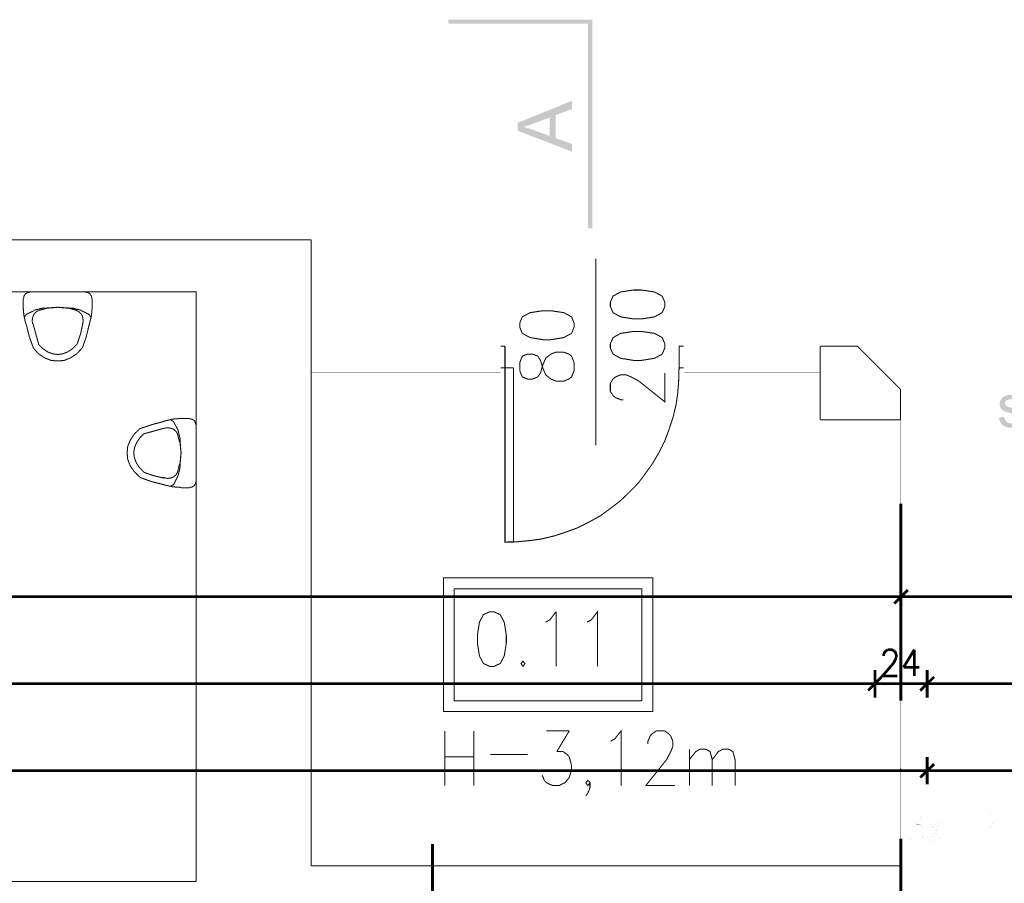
# Model space of a CAD drawing. Header units: millimetres. Extents: x -14047 to 49934, y -21523 to 14989.
# Tile 102 of 201: x 804 to 1256, y 6980 to 7377. Entities that reach past the tile are written whole.
import ezdxf

# ---------------------------------------------------------------- set-up
doc = ezdxf.new("R2010")
doc.units = ezdxf.units.MM
doc.layers.add('H', color=7, linetype='Continuous')
doc.layers.add('P', color=7, linetype='Continuous')

msp = doc.modelspace()

# ---------------------------------------------------------------- hatches: boundary and pattern name
at = {"layer": 'H', "linetype": 'Continuous'}
for points in [[(1000.673, 7375.151), (1000.673, 7377), (1066.899, 7377)], [(1000.673, 7375.151), (1066.899, 7377), (1064.779, 7375.151)], [(1066.899, 7281.148), (1064.779, 7375.151), (1066.899, 7377)], [(1064.779, 7281.148), (1064.779, 7375.151), (1066.899, 7281.148)], [(1047.232, 7323.563), (1047.232, 7332.031), (1040.353, 7329.472), (1039.648, 7329.207), (1038.943, 7328.942), (1038.328, 7328.677), (1037.708, 7328.502), (1037.178, 7328.327), (1036.653, 7328.152), (1036.123, 7327.972), (1035.593, 7327.797), (1035.153, 7327.622), (1032.509, 7329.562), (1057.55, 7339.79), (1057.55, 7335.996), (1049.966, 7333.086)], [(1057.55, 7316.334), (1032.509, 7325.947), (1032.509, 7329.562), (1035.153, 7327.622), (1035.768, 7327.532), (1036.298, 7327.442), (1036.918, 7327.267), (1037.533, 7327.092), (1038.063, 7326.917), (1038.678, 7326.737), (1039.298, 7326.562), (1039.828, 7326.297), (1047.232, 7323.563), (1049.966, 7333.086), (1049.966, 7322.593), (1057.55, 7319.858)], [(1262.663, 7200.194), (1262.573, 7200.639), (1262.398, 7201.079), (1262.133, 7201.519), (1261.868, 7201.784), (1261.428, 7202.139), (1260.988, 7202.314), (1260.548, 7202.399), (1260.018, 7202.489), (1259.488, 7202.579), (1254.729, 7202.579), (1254.994, 7203.019), (1255.344, 7203.284), (1255.699, 7203.549), (1256.049, 7203.814), (1256.404, 7203.989), (1256.934, 7204.164), (1257.199, 7204.254), (1257.723, 7204.429), (1258.168, 7204.429), (1258.608, 7204.519), (1259.138, 7204.519), (1259.313, 7204.519), (1259.843, 7204.519), (1260.373, 7204.519), (1260.898, 7204.429), (1261.343, 7204.344), (1261.783, 7204.254), (1262.223, 7204.079), (1262.838, 7203.899), (1263.283, 7203.634), (1263.723, 7203.369), (1263.988, 7203.019), (1264.253, 7202.754), (1264.518, 7202.399), (1264.692, 7201.959), (1264.867, 7201.519), (1264.957, 7201.079), (1265.132, 7200.459)], [(1264.692, 7191.29), (1259.753, 7191.465), (1260.373, 7191.465), (1260.898, 7191.555), (1261.343, 7191.645), (1261.783, 7191.82), (1262.133, 7191.995), (1262.313, 7192.085), (1262.663, 7192.525), (1262.928, 7192.875), (1263.103, 7193.32), (1263.103, 7193.76), (1263.018, 7194.2), (1262.838, 7194.64), (1262.573, 7194.905), (1262.133, 7195.17), (1261.783, 7195.345), (1261.428, 7195.435), (1260.813, 7195.61), (1259.928, 7195.875), (1259.223, 7196.05), (1258.608, 7196.23), (1258.078, 7196.405), (1257.638, 7196.495), (1257.199, 7196.67), (1256.754, 7196.845), (1256.489, 7196.935), (1256.139, 7197.02), (1255.699, 7197.285), (1255.344, 7197.55), (1254.994, 7197.904), (1254.639, 7198.254), (1254.549, 7198.434), (1254.374, 7198.874), (1254.199, 7199.314), (1254.109, 7199.754), (1254.024, 7200.284), (1254.024, 7200.904), (1254.109, 7201.344), (1254.284, 7201.784), (1254.464, 7202.224), (1254.729, 7202.579), (1259.488, 7202.579), (1258.958, 7202.489), (1258.343, 7202.489), (1257.903, 7202.314), (1257.548, 7202.224), (1257.199, 7202.049), (1256.754, 7201.609), (1256.489, 7201.254), (1256.404, 7200.814), (1256.489, 7200.194), (1256.669, 7199.844), (1257.019, 7199.489), (1257.458, 7199.224), (1257.638, 7199.139), (1257.903, 7199.049), (1258.253, 7198.964), (1259.313, 7198.699), (1259.843, 7198.519), (1260.458, 7198.344), (1260.988, 7198.169), (1261.603, 7197.994), (1262.048, 7197.904), (1262.488, 7197.73), (1262.838, 7197.64), (1263.193, 7197.465), (1263.458, 7197.375), (1263.898, 7197.2), (1264.253, 7196.935), (1264.692, 7196.58), (1264.957, 7196.23), (1265.042, 7196.05), (1265.307, 7195.7), (1265.487, 7195.26), (1265.572, 7194.82), (1265.662, 7194.29), (1265.662, 7194.025), (1265.572, 7193.495), (1265.572, 7193.055), (1265.397, 7192.615), (1265.222, 7192.17), (1264.957, 7191.73)], [(1259.843, 7189.441), (1259.223, 7189.441), (1258.693, 7189.441), (1258.168, 7189.526), (1257.638, 7189.616), (1257.199, 7189.791), (1256.754, 7189.881), (1256.404, 7190.056), (1255.964, 7190.231), (1255.699, 7190.495), (1255.519, 7190.585), (1255.169, 7190.85), (1254.904, 7191.2), (1254.549, 7191.555), (1254.374, 7191.995), (1254.109, 7192.35), (1253.934, 7192.79), (1253.759, 7193.32), (1253.669, 7193.845), (1253.579, 7194.025), (1256.049, 7194.465), (1256.139, 7193.935), (1256.314, 7193.495), (1256.489, 7193.055), (1256.754, 7192.7), (1257.019, 7192.35), (1257.548, 7191.995), (1257.903, 7191.73), (1258.343, 7191.645), (1258.783, 7191.555), (1259.313, 7191.465), (1259.753, 7191.465), (1264.692, 7191.29), (1264.338, 7190.935), (1263.988, 7190.67), (1263.548, 7190.41), (1263.193, 7190.146), (1262.838, 7189.966), (1262.398, 7189.881), (1261.958, 7189.701), (1261.518, 7189.616), (1261.078, 7189.526), (1260.548, 7189.441), (1260.018, 7189.441)], [(1208.43, 7031.767), (1208.165, 7032.297), (1208.345, 7032.737), (1208.785, 7032.737), (1209.135, 7032.297), (1208.96, 7031.767)]]:
    msp.add_hatch(color=256, dxfattribs=at).paths.add_polyline_path(points)

# ---------------------------------------------------------------- linework, layer by layer
at = {"layer": 'P'}
for points, const_width in [([(379.692, 7275.769), (937.621, 7275.769)], 0.475), ([(937.621, 7275.769), (937.621, 6988.028)], 0.475), ([(1068.399, 7181.327), (1068.399, 7267.215)], 0.475), ([(884.799, 6980.889), (884.799, 7251.872), (788.772, 7251.872), (788.772, 7231.855), (763.64, 7231.855)], 0.475), ([(805.259, 7248.788), (805.259, 7244.993)], 0.475), ([(808.259, 7251.697), (807.199, 7251.517), (806.229, 7250.902), (805.614, 7249.932), (805.434, 7248.788)], 0.475), ([(834.005, 7251.872), (808.259, 7251.872)], 0.475), ([(836.83, 7248.788), (836.655, 7249.932), (836.035, 7250.902), (835.065, 7251.517), (834.005, 7251.697)], 0.475), ([(837.005, 7244.993), (837.005, 7248.788)], 0.475), ([(1079.862, 7251.872), (1076.333, 7249.932), (1075.098, 7247.108)], 0.475), ([(1085.857, 7252.752), (1079.862, 7251.872)], 0.475), ([(1089.386, 7252.752), (1085.857, 7252.752)], 0.475), ([(1095.38, 7251.872), (1089.386, 7252.752)], 0.475), ([(1095.38, 7240.409), (1098.91, 7242.349), (1100.145, 7245.168), (1100.145, 7247.108), (1098.91, 7249.932), (1095.38, 7251.872)], 0.475), ([(805.259, 7244.993), (805.614, 7241.024)], 0.475), ([(814.783, 7244.553), (810.199, 7243.408)], 0.475), ([(816.193, 7244.378), (812.578, 7243.408)], 0.475), ([(821.132, 7244.818), (814.783, 7244.378)], 0.475), ([(821.132, 7244.818), (816.018, 7244.378)], 0.475), ([(827.481, 7244.378), (821.132, 7244.818)], 0.475), ([(826.246, 7244.378), (821.132, 7244.818)], 0.475), ([(829.861, 7243.408), (826.246, 7244.378)], 0.475), ([(832.066, 7243.408), (827.481, 7244.553)], 0.475), ([(836.655, 7241.024), (837.005, 7244.993)], 0.475), ([(1075.098, 7247.108), (1075.098, 7245.168)], 0.475), ([(1075.098, 7245.168), (1076.333, 7242.349), (1079.862, 7240.409)], 0.475), ([(805.614, 7241.024), (806.494, 7237.059)], 0.475), ([(806.494, 7241.379), (805.699, 7239.969)], 0.475), ([(810.199, 7243.228), (806.409, 7241.379)], 0.475), ([(809.584, 7240.054), (809.404, 7238.469), (809.669, 7237.059)], 0.475), ([(810.199, 7241.554), (809.584, 7240.054)], 0.475), ([(812.403, 7243.408), (811.168, 7242.613), (810.199, 7241.554)], 0.475), ([(832.246, 7241.379), (831.096, 7242.613), (829.686, 7243.408)], 0.475), ([(835.86, 7241.379), (832.066, 7243.228)], 0.475), ([(832.861, 7238.379), (832.686, 7239.969), (832.246, 7241.379)], 0.475), ([(836.565, 7239.969), (835.685, 7241.379)], 0.475), ([(835.685, 7237.059), (836.655, 7241.024)], 0.475), ([(1034.623, 7240.409), (1033.479, 7237.584), (1033.479, 7235.644)], 0.475), ([(1044.147, 7243.228), (1038.238, 7242.349), (1034.623, 7240.409)], 0.475), ([(1047.762, 7243.228), (1044.147, 7243.228)], 0.475), ([(1057.285, 7240.409), (1053.671, 7242.349), (1047.762, 7243.228)], 0.475), ([(1057.285, 7232.825), (1058.43, 7235.644), (1058.43, 7237.584), (1057.285, 7240.409)], 0.475), ([(1079.862, 7240.409), (1085.857, 7239.439)], 0.475), ([(1085.857, 7239.439), (1089.386, 7239.439)], 0.475), ([(1089.386, 7239.439), (1095.38, 7240.409)], 0.475), ([(806.669, 7237.059), (808.084, 7231.325)], 0.475), ([(809.844, 7237.059), (812.403, 7227.885)], 0.475), ([(831.626, 7232.47), (832.686, 7237.409)], 0.475), ([(832.421, 7236.794), (832.861, 7238.379)], 0.475), ([(834.27, 7231.325), (835.685, 7237.059)], 0.475), ([(1033.479, 7235.644), (1034.623, 7232.825)], 0.475), ([(808.084, 7231.325), (810.024, 7225.946)], 0.475), ([(830.041, 7227.885), (831.626, 7232.47)], 0.475), ([(832.421, 7225.946), (834.27, 7231.325)], 0.475), ([(1034.623, 7232.825), (1038.238, 7230.885), (1044.147, 7229.915)], 0.475), ([(1047.762, 7229.915), (1053.671, 7230.885), (1057.285, 7232.825)], 0.475), ([(1079.862, 7232.825), (1076.333, 7230.885), (1075.098, 7228.06)], 0.475), ([(1085.857, 7233.705), (1079.862, 7232.825)], 0.475), ([(1089.386, 7233.705), (1085.857, 7233.705)], 0.475), ([(1095.38, 7232.825), (1089.386, 7233.705)], 0.475), ([(1095.38, 7221.361), (1098.91, 7223.301), (1100.145, 7226.121), (1100.145, 7228.06), (1098.91, 7230.885), (1095.38, 7232.825)], 0.475), ([(810.024, 7225.946), (812.403, 7223.391), (815.223, 7221.536)], 0.475), ([(812.228, 7227.885), (814.343, 7225.771)], 0.475), ([(814.343, 7225.771), (816.723, 7224.181)], 0.475), ([(825.542, 7224.181), (827.921, 7225.771)], 0.475), ([(827.041, 7221.536), (829.861, 7223.391), (832.246, 7225.946)], 0.475), ([(827.921, 7225.771), (830.041, 7227.885)], 0.475), ([(937.621, 7226.916), (1024.66, 7226.916)], 0.015), ([(937.621, 7214.837), (1024.66, 7214.837), (1024.66, 7226.916)], 0.015), ([(1024.66, 7226.916), (1026.685, 7226.916)], 0.475), ([(1026.685, 7226.916), (1026.685, 7216.952)], 0.475), ([(1044.147, 7229.915), (1047.762, 7229.915)], 0.475), ([(1075.098, 7228.06), (1075.098, 7226.121)], 0.475), ([(1075.098, 7226.121), (1076.333, 7223.301), (1079.862, 7221.361)], 0.475), ([(1108.783, 7226.916), (1106.669, 7226.916), (1106.669, 7216.952), (1108.783, 7216.952)], 0.475), ([(1108.783, 7226.916), (1171.57, 7226.916)], 0.015), ([(1108.783, 7226.916), (1108.783, 7214.837), (1171.57, 7214.837)], 0.015), ([(1171.57, 7226.916), (1188.588, 7226.916), (1208.43, 7207.073), (1208.43, 7193.14)], 0.475), ([(1171.57, 7193.14), (1171.57, 7226.916)], 0.475), ([(815.223, 7221.536), (818.133, 7220.391), (821.132, 7220.126)], 0.475), ([(816.723, 7224.181), (818.927, 7223.391)], 0.475), ([(818.927, 7223.391), (821.132, 7223.126)], 0.475), ([(821.132, 7223.126), (823.337, 7223.391)], 0.475), ([(821.132, 7220.126), (824.132, 7220.391), (827.041, 7221.536)], 0.475), ([(823.337, 7223.391), (825.542, 7224.181)], 0.475), ([(1034.623, 7222.331), (1033.479, 7219.422), (1033.479, 7215.627)], 0.475), ([(1041.767, 7222.331), (1039.383, 7223.301), (1037.003, 7223.301), (1034.623, 7222.331)], 0.475), ([(1043.002, 7220.391), (1041.767, 7222.331)], 0.475), ([(1044.147, 7218.537), (1045.382, 7221.361), (1047.762, 7223.301), (1050.141, 7224.181)], 0.475), ([(1050.141, 7224.181), (1053.671, 7224.181)], 0.475), ([(1053.671, 7224.181), (1056.051, 7223.301)], 0.475), ([(1056.051, 7223.301), (1057.285, 7222.331), (1058.43, 7219.422), (1058.43, 7215.627), (1057.285, 7212.807), (1056.051, 7211.838)], 0.475), ([(1079.862, 7221.361), (1085.857, 7220.391), (1089.386, 7220.391), (1095.38, 7221.361)], 0.475), ([(1026.685, 7216.952), (1024.66, 7216.952)], 0.475), ([(1026.685, 7216.952), (1026.685, 7136.883), (1030.654, 7136.883), (1030.654, 7216.952)], 0.475), ([(1030.654, 7216.952), (1026.685, 7216.952)], 0.475), ([(1041.767, 7212.807), (1043.002, 7214.657), (1044.147, 7218.537)], 0.475), ([(1056.051, 7211.838), (1053.671, 7210.868), (1050.141, 7210.868), (1047.762, 7211.838), (1045.382, 7213.777), (1044.147, 7216.597), (1043.002, 7220.391)], 0.475), ([(1106.494, 7211.043), (1106.669, 7216.952)], 0.475), ([(1033.479, 7215.627), (1034.623, 7212.807)], 0.475), ([(1034.623, 7212.807), (1037.003, 7211.838)], 0.475), ([(1039.383, 7211.838), (1041.767, 7212.807)], 0.475), ([(1075.098, 7209.898), (1076.333, 7211.838), (1077.478, 7212.807)], 0.475), ([(1077.478, 7212.807), (1079.862, 7213.777), (1082.242, 7213.777), (1084.622, 7212.807), (1088.236, 7210.868), (1100.145, 7201.344), (1100.145, 7214.657)], 0.475), ([(1037.003, 7211.838), (1039.383, 7211.838)], 0.475), ([(1075.098, 7206.103), (1075.098, 7209.898)], 0.475), ([(1105.259, 7199.754), (1106.049, 7205.313), (1106.494, 7211.043)], 0.475), ([(1077.478, 7203.284), (1076.333, 7204.254), (1075.098, 7206.103)], 0.475), ([(1081.097, 7202.314), (1079.862, 7202.314), (1077.478, 7203.284)], 0.475), ([(1097.495, 7178.152), (1100.055, 7183.266), (1102.084, 7188.646), (1103.844, 7194.025), (1105.259, 7199.754)], 0.475), ([(864.341, 7190.85), (858.877, 7188.996)], 0.475), ([(869.986, 7192.35), (864.341, 7190.85)], 0.475), ([(873.865, 7193.405), (869.901, 7192.435)], 0.475), ([(873.075, 7189.261), (871.395, 7189.441), (869.986, 7189.176)], 0.475), ([(874.305, 7192.35), (872.895, 7193.14)], 0.475), ([(877.835, 7193.76), (873.865, 7193.405)], 0.475), ([(876.25, 7188.646), (874.305, 7192.435)], 0.475), ([(881.804, 7193.76), (877.835, 7193.76)], 0.475), ([(884.624, 7190.76), (884.449, 7191.82), (883.829, 7192.79), (882.859, 7193.405), (881.804, 7193.585)], 0.475), ([(884.799, 7164.834), (884.799, 7190.76)], 0.475), ([(1208.43, 7193.14), (1171.57, 7193.14)], 0.475), ([(1196.527, 7193.14), (1196.527, 6988.028)], 0.015), ([(1208.43, 7193.14), (1208.43, 6988.028)], 0.015), ([(858.877, 7188.996), (856.407, 7186.616), (854.468, 7183.706)], 0.475), ([(860.817, 7186.791), (858.787, 7184.676)], 0.475), ([(869.901, 7189.176), (860.637, 7186.616)], 0.475), ([(874.485, 7188.646), (873.075, 7189.261)], 0.475), ([(876.335, 7186.441), (875.54, 7187.676), (874.485, 7188.646)], 0.475), ([(877.13, 7182.827), (876.25, 7186.441)], 0.475), ([(877.48, 7184.061), (876.335, 7188.646)], 0.475), ([(854.468, 7183.706), (853.318, 7180.887), (853.053, 7177.887)], 0.475), ([(857.202, 7182.297), (856.407, 7180.092)], 0.475), ([(858.787, 7184.676), (857.202, 7182.297)], 0.475), ([(877.835, 7177.887), (877.305, 7184.236)], 0.475), ([(877.835, 7177.887), (877.305, 7182.912)], 0.475), ([(853.053, 7177.887), (853.318, 7174.888), (854.468, 7171.978)], 0.475), ([(856.407, 7180.092), (856.052, 7177.887)], 0.475), ([(856.052, 7177.887), (856.407, 7175.682)], 0.475), ([(877.305, 7171.538), (877.835, 7177.887)], 0.475), ([(877.305, 7172.773), (877.835, 7177.887)], 0.475), ([(1091.326, 7168.538), (1094.585, 7173.123), (1097.495, 7178.152)], 0.475), ([(854.468, 7171.978), (856.407, 7169.158), (858.877, 7166.774)], 0.475), ([(856.407, 7175.682), (857.202, 7173.388)], 0.475), ([(857.202, 7173.388), (858.787, 7171.008)], 0.475), ([(876.25, 7169.158), (877.13, 7172.773)], 0.475), ([(876.335, 7166.954), (877.48, 7171.538)], 0.475), ([(858.787, 7171.008), (860.817, 7168.978)], 0.475), ([(860.637, 7168.978), (865.226, 7167.394)], 0.475), ([(865.226, 7167.394), (870.161, 7166.249)], 0.475), ([(874.305, 7166.774), (875.54, 7167.834), (876.335, 7169.333)], 0.475), ([(874.305, 7163.074), (876.25, 7166.954)], 0.475), ([(1075.098, 7152.316), (1079.682, 7155.84), (1083.827, 7159.81), (1087.796, 7163.864), (1091.326, 7168.538)], 0.475), ([(858.877, 7166.599), (864.341, 7164.659)], 0.475), ([(864.341, 7164.659), (869.986, 7163.249)], 0.475), ([(869.721, 7166.599), (871.31, 7166.159)], 0.475), ([(869.901, 7163.249), (873.865, 7162.279)], 0.475), ([(871.31, 7166.159), (872.895, 7166.249), (874.305, 7166.774)], 0.475), ([(872.895, 7162.454), (874.305, 7163.249)], 0.475), ([(873.865, 7162.279), (877.835, 7162.014)], 0.475), ([(881.804, 7162.014), (882.859, 7162.189), (883.829, 7162.809), (884.449, 7163.779), (884.624, 7164.834)], 0.475), ([(877.835, 7161.839), (881.804, 7161.839)], 0.475), ([(1208.605, 7154.52), (1208.605, 7064.042)], 1.27), ([(1065.399, 7146.141), (1070.514, 7148.961), (1075.098, 7152.316)], 0.475), ([(1043.792, 7138.382), (1049.526, 7139.792), (1054.906, 7141.557), (1060.375, 7143.582), (1065.399, 7146.141)], 0.475), ([(1026.685, 7136.883), (1032.594, 7137.058)], 0.475), ([(1032.594, 7137.058), (1038.238, 7137.588), (1043.792, 7138.382)], 0.475), ([(998.468, 7120.39), (1094.585, 7120.39), (1094.585, 7059.018), (998.468, 7059.018), (998.468, 7120.39)], 0.475), ([(1208.605, 7118.01), (1208.605, 7105.487)], 1.27), ([(1208.605, 7105.487), (1208.605, 7118.01)], 1.27), ([(1003.318, 7115.456), (1089.561, 7115.456), (1089.561, 7063.868)], 0.475), ([(1089.561, 7063.868), (1003.318, 7063.868), (1003.318, 7115.456)], 0.475), ([(1211.78, 7114.836), (1205.61, 7108.661)], 1.27), ([(1205.61, 7108.661), (1211.78, 7114.836)], 1.27), ([(1207.815, 7111.836), (302.442, 7111.836)], 1.27), ([(1210.81, 7111.836), (1206.405, 7111.836)], 1.27), ([(1206.405, 7111.836), (1210.81, 7111.836)], 1.27), ([(2125.707, 7111.836), (1209.58, 7111.836)], 1.27), ([(1019.72, 7104.872), (1016.811, 7103.547), (1014.956, 7100.108)], 0.475), ([(1026.335, 7100.108), (1024.48, 7103.547), (1021.57, 7104.872), (1019.72, 7104.872)], 0.475), ([(1045.382, 7100.108), (1047.322, 7101.167), (1050.141, 7104.872)], 0.475), ([(1050.141, 7104.872), (1050.141, 7079.74)], 0.475), ([(1064.429, 7100.108), (1066.369, 7101.167), (1069.189, 7104.872), (1069.189, 7079.74)], 0.475), ([(1014.956, 7100.108), (1013.986, 7094.023)], 0.475), ([(1026.335, 7084.5), (1027.304, 7090.584), (1027.304, 7094.023), (1026.335, 7100.108)], 0.475), ([(1013.986, 7094.023), (1013.986, 7090.584)], 0.475), ([(1013.986, 7090.584), (1014.956, 7084.5)], 0.475), ([(1200.671, 7084.5), (1200.671, 7085.03), (1201.111, 7086.265), (1201.641, 7086.794), (1202.521, 7087.409)], 1.27), ([(1202.521, 7087.409), (1204.461, 7087.409), (1205.61, 7086.794)], 1.27), ([(1205.61, 7086.794), (1206.05, 7086.265), (1206.49, 7085.03), (1206.49, 7083.885)], 1.27), ([(1214.779, 7087.409), (1209.84, 7079.3)], 1.27), ([(1214.779, 7087.409), (1214.779, 7075.331)], 1.27), ([(1014.956, 7084.5), (1016.811, 7081.06), (1019.72, 7079.74), (1021.57, 7079.74), (1024.48, 7081.06), (1026.335, 7084.5)], 0.475), ([(1034.978, 7082.12), (1034.004, 7081.06), (1034.978, 7079.74), (1035.858, 7081.06), (1034.978, 7082.12)], 0.475), ([(1205.081, 7081.06), (1200.141, 7075.331), (1207.02, 7075.331)], 1.27), ([(1206.49, 7083.885), (1206.05, 7082.825), (1205.081, 7081.06)], 1.27), ([(1196.702, 7065.452), (1196.702, 7078.066)], 1.27), ([(1196.702, 7078.066), (1196.702, 7065.452)], 1.27), ([(1209.84, 7079.3), (1217.159, 7079.3)], 1.27), ([(1220.688, 7078.066), (1220.688, 7065.452)], 1.27), ([(1220.688, 7065.452), (1220.688, 7078.066)], 1.27), ([(1195.732, 7071.801), (314.435, 7071.801)], 1.27), ([(1193.527, 7068.627), (1199.701, 7074.891)], 1.27), ([(1199.701, 7074.891), (1193.527, 7068.627)], 1.27), ([(1194.497, 7071.801), (1198.906, 7071.801)], 1.27), ([(1198.906, 7071.801), (1194.497, 7071.801)], 1.27), ([(1197.497, 7071.801), (1219.719, 7071.801)], 1.27), ([(1223.863, 7074.891), (1217.514, 7068.627)], 1.27), ([(1217.514, 7068.627), (1223.863, 7074.891)], 1.27), ([(1222.893, 7071.801), (1218.394, 7071.801)], 1.27), ([(1218.394, 7071.801), (1222.893, 7071.801)], 1.27), ([(1221.568, 7071.801), (1469.715, 7071.801)], 1.27), ([(999.083, 7050.109), (999.083, 7024.978)], 0.475), ([(1012.401, 7050.109), (1012.401, 7024.978)], 0.475), ([(1045.732, 7050.109), (1056.226, 7050.109)], 0.475), ([(1056.226, 7050.109), (1050.496, 7040.586)], 0.475), ([(1075.273, 7045.35), (1077.128, 7046.405), (1080.037, 7050.109), (1080.037, 7024.978)], 0.475), ([(1093.351, 7047.73), (1094.32, 7048.79), (1096.175, 7050.109)], 0.475), ([(1096.175, 7050.109), (1100.055, 7050.109)], 0.475), ([(1100.055, 7050.109), (1101.904, 7048.79), (1102.874, 7047.73)], 0.475), ([(1092.381, 7044.025), (1092.381, 7045.35), (1093.351, 7047.73)], 0.475), ([(1102.874, 7047.73), (1103.844, 7045.35)], 0.475), ([(1103.844, 7045.35), (1103.844, 7042.965)], 0.475), ([(1050.496, 7040.586), (1053.316, 7040.586)], 0.475), ([(1053.316, 7040.586), (1055.256, 7039.266), (1056.226, 7038.206), (1057.2, 7034.501)], 0.475), ([(1103.844, 7042.965), (1102.874, 7040.586), (1100.935, 7036.881), (1091.411, 7024.978), (1104.819, 7024.978)], 0.475), ([(1111.428, 7041.646), (1111.428, 7024.978)], 0.475), ([(1111.428, 7036.881), (1114.343, 7040.586), (1116.192, 7041.646), (1119.102, 7041.646), (1120.952, 7040.586), (1121.922, 7036.881)], 0.475), ([(1121.922, 7036.881), (1124.746, 7040.586), (1126.686, 7041.646), (1129.506, 7041.646), (1131.445, 7040.586), (1132.415, 7036.881)], 0.475), ([(999.083, 7038.206), (1012.401, 7038.206)], 0.475), ([(1019.985, 7039.266), (1037.178, 7039.266)], 0.475), ([(1121.922, 7036.881), (1121.922, 7024.978)], 0.475), ([(1132.415, 7036.881), (1132.415, 7024.978)], 0.475), ([(1220.688, 7038.031), (1220.688, 7025.508)], 1.27), ([(1220.688, 7025.508), (1220.688, 7038.031)], 1.27), ([(1219.719, 7031.857), (314.435, 7031.857)], 1.27), ([(1019.985, 7032.122), (1037.178, 7032.122)], 0.475), ([(1057.2, 7034.501), (1057.2, 7032.122), (1056.226, 7028.682), (1054.286, 7026.303), (1051.466, 7024.978), (1048.557, 7024.978), (1045.732, 7026.303)], 0.475), ([(1223.863, 7034.856), (1217.514, 7028.682)], 1.27), ([(1217.514, 7028.682), (1223.863, 7034.856)], 1.27), ([(1222.893, 7031.857), (1218.394, 7031.857)], 1.27), ([(1218.394, 7031.857), (1222.893, 7031.857)], 1.27), ([(1469.715, 7031.857), (1221.568, 7031.857)], 1.27), ([(1044.762, 7027.357), (1043.792, 7029.742)], 0.475), ([(1045.732, 7026.303), (1044.762, 7027.357)], 0.475), ([(1065.749, 7026.303), (1064.779, 7024.978), (1063.81, 7026.303), (1064.779, 7027.357), (1065.749, 7026.303)], 0.475), ([(1065.749, 7026.303), (1065.749, 7023.918), (1064.779, 7021.538)], 0.475), ([(1064.779, 7021.538), (1063.81, 7020.218)], 0.475), ([(1213.369, 7011.84), (1218.574, 7011.84), (1215.749, 7007.075), (1217.159, 7007.075), (1218.129, 7006.635), (1218.574, 7005.93), (1219.104, 7004.256), (1219.104, 7002.931), (1218.574, 7001.171), (1217.604, 6999.936), (1216.189, 6999.491), (1214.779, 6999.491), (1213.369, 6999.936), (1212.839, 7000.551), (1212.4, 7001.876)], 0.015), ([(1240.531, 7011.84), (1240.531, 6999.491)], 0.015), ([(1244.32, 6999.491), (1244.32, 7011.84), (1248.555, 7011.84), (1250.054, 7011.4), (1250.494, 7010.695), (1250.934, 7009.46), (1250.934, 7007.695), (1250.494, 7006.635), (1250.054, 7005.93), (1248.555, 7005.315), (1244.32, 7005.315)], 0.015), ([(1254.284, 6999.491), (1254.284, 7011.84), (1260.458, 7011.84)], 0.015), ([(1221.923, 7007.695), (1227.128, 6999.491)], 0.015), ([(1227.128, 7007.695), (1221.923, 6999.491)], 0.015), ([(1254.284, 7005.93), (1258.078, 7005.93)], 0.015), ([(1208.605, 7000.551), (1208.605, 6937.06)], 1.27), ([(993.354, 6998.171), (993.354, 6863.075)], 1.27), ([(1254.284, 6999.491), (1260.458, 6999.491)], 0.015), ([(1208.43, 6988.028), (937.621, 6988.028)], 0.475), ([(564.787, 6980.889), (884.799, 6980.889)], 0.475)]:
    msp.add_lwpolyline(points, dxfattribs=dict(at, const_width=const_width))

doc.saveas('drawing.dxf')
